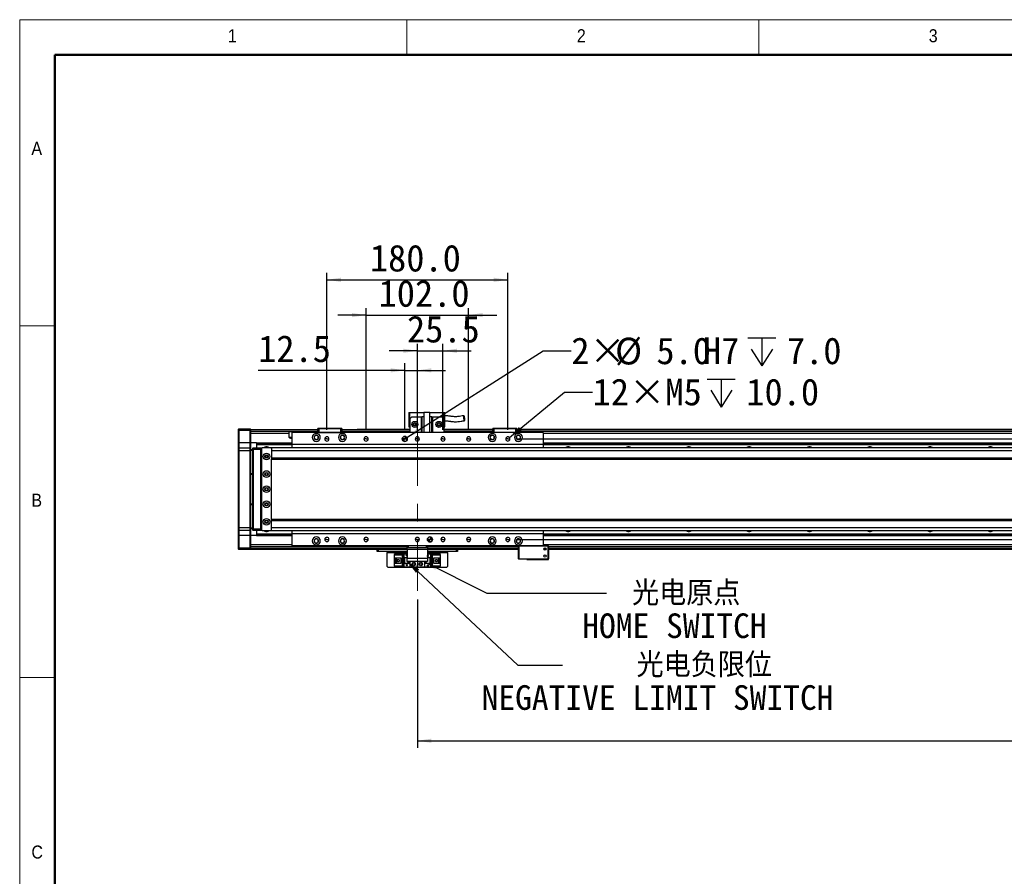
# Model space of a CAD drawing. Header units: millimetres. Extents: x 35 to 2905, y 35 to 2044.
# Tile 3 of 8: x 35 to 1014, y 1192 to 2044. Entities that reach past the tile are written whole.
import ezdxf

# ---------------------------------------------------------------- set-up
doc = ezdxf.new("R2010")
doc.units = ezdxf.units.MM
doc.header["$LTSCALE"] = 7
doc.linetypes.add('CENTERX2', pattern=[20.32, 12.7, -2.54, 2.54, -2.54])
doc.layers.add('DIMNS', color=7, linetype='Continuous')
doc.styles.add('SLDTEXTSTYLE1', font='Gothic.ttf', dxfattribs={"width": 0.913})
doc.styles.add('SLDTEXTSTYLE8', font='txt')
doc.styles.add('SLDTEXTSTYLE9', font='txt', dxfattribs={"bigfont": 'bigfont'})
doc.dimstyles.new('SLDDIMSTYLE0', dxfattribs={"dimtxt": 26.6, "dimasz": 14, "dimexe": 0, "dimexo": 0.0625, "dimgap": 6.65, "dimtad": 2, "dimdec": 1, "dimrnd": 1e-09, "dimzin": 4, "dimdsep": 46, "dimtxsty": 'SLDTEXTSTYLE8', "dimsah": 1, "dimcen": 0.09, "dimadec": 0, "dimazin": 1, "dimtfac": 1, "dimtdec": 1, "dimtofl": 0, "dimtmove": 0, "dimatfit": 3, "dimfxl": 0, "dimfrac": 2, "dimtolj": 1, "dimtzin": 12, "dimarcsym": 0})
doc.dimstyles.new('SLDDIMSTYLE1', dxfattribs={"dimtxt": 26.6, "dimasz": 14, "dimexe": 0, "dimexo": 0.0625, "dimgap": 6.65, "dimtad": 2, "dimdec": 1, "dimrnd": 1e-09, "dimzin": 4, "dimdsep": 46, "dimtxsty": 'SLDTEXTSTYLE8', "dimsah": 1, "dimcen": 0.09, "dimadec": 0, "dimazin": 1, "dimtfac": 1, "dimtdec": 1, "dimtmove": 0, "dimatfit": 0, "dimfxl": 0, "dimfrac": 2, "dimtolj": 1, "dimtzin": 12, "dimarcsym": 0})
doc.dimstyles.new('SLDDIMSTYLE2', dxfattribs={"dimtxt": 0.18, "dimasz": 14, "dimexe": 0, "dimexo": 0.0625, "dimgap": 0, "dimtad": 0, "dimtih": 1, "dimtoh": 1, "dimdec": 0, "dimrnd": 1e-09, "dimzin": 0, "dimdsep": 46, "dimtxsty": 'Standard', "dimsah": 1, "dimcen": 0.09, "dimadec": 0, "dimazin": 0, "dimtfac": 14, "dimtdec": 0, "dimtofl": 0, "dimtmove": 0, "dimatfit": 3, "dimfxl": 0, "dimfrac": 2, "dimtolj": 1, "dimtzin": 0, "dimarcsym": 0})
doc.dimstyles.new('SLDDIMSTYLE3', dxfattribs={"dimtxt": 26.6, "dimasz": 14, "dimexe": 0, "dimexo": 0.0625, "dimgap": 6.65, "dimtad": 2, "dimdec": 1, "dimrnd": 1e-09, "dimzin": 12, "dimdsep": 46, "dimtxsty": 'SLDTEXTSTYLE8', "dimsah": 1, "dimcen": 0.09, "dimadec": 0, "dimazin": 3, "dimtfac": 1, "dimtdec": 1, "dimtmove": 0, "dimatfit": 0, "dimfxl": 0, "dimfrac": 2, "dimtolj": 1, "dimtzin": 12, "dimarcsym": 0})
doc.dimstyles.new('SLDDIMSTYLE7', dxfattribs={"dimtxt": 26.6, "dimasz": 14, "dimexe": 0, "dimexo": 0.0625, "dimgap": 6.65, "dimtad": 0, "dimtih": 1, "dimtoh": 1, "dimdec": 1, "dimrnd": 1e-09, "dimzin": 4, "dimdsep": 46, "dimtxsty": 'SLDTEXTSTYLE8', "dimsah": 1, "dimcen": 0, "dimadec": 0, "dimazin": 1, "dimtfac": 1, "dimtdec": 1, "dimtofl": 0, "dimtmove": 0, "dimatfit": 3, "dimfxl": 0, "dimfrac": 2, "dimtolj": 1, "dimtzin": 12, "dimarcsym": 0})
doc.dimstyles.new('SLDDIMSTYLE8', dxfattribs={"dimtxt": 26.6, "dimasz": 14, "dimexe": 0, "dimexo": 0.0625, "dimgap": 6.65, "dimtad": 0, "dimtih": 1, "dimtoh": 1, "dimdec": 1, "dimrnd": 1e-09, "dimzin": 12, "dimdsep": 46, "dimtxsty": 'SLDTEXTSTYLE8', "dimsah": 1, "dimcen": 0, "dimadec": 0, "dimazin": 3, "dimtfac": 1, "dimtdec": 1, "dimtofl": 0, "dimtmove": 0, "dimatfit": 3, "dimfxl": 0, "dimfrac": 2, "dimtolj": 1, "dimtzin": 12, "dimarcsym": 0})

# ---------------------------------------------------------------- blocks, each defined once
blk = doc.blocks.new('_D_22')
at = {"layer": 'DIMNS'}
for p, q in [((379.51, 1635.87), (379.51, 1757.14)), ((481.51, 1635.87), (481.51, 1757.14)), ((379.51, 1750.14), (351.51, 1750.14)), ((379.51, 1750.14), (481.51, 1750.14)), ((481.51, 1750.14), (509.51, 1750.14))]:
    blk.add_line(p, q, dxfattribs=at)
for points in [[(379.51, 1750.14), (365.51, 1752.24), (365.51, 1748.04)], [(481.51, 1750.14), (495.51, 1748.04), (495.51, 1752.24)]]:
    blk.add_solid(points, dxfattribs=at)
at = {"layer": 'DIMNS', "insert": (391.96, 1785.04), "char_height": 26.6, "attachment_point": 1, "style": 'SLDTEXTSTYLE8'}
blk.add_mtext('102.0', dxfattribs=at)
blk = doc.blocks.new('_D_23')
at = {"layer": 'DIMNS'}
for p, q in [((340.51, 1635.87), (340.51, 1792.24)), ((520.51, 1635.87), (520.51, 1792.24)), ((340.51, 1785.24), (520.51, 1785.24))]:
    blk.add_line(p, q, dxfattribs=at)
for points in [[(340.51, 1785.24), (354.51, 1783.14), (354.51, 1787.34)], [(520.51, 1785.24), (506.51, 1787.34), (506.51, 1783.14)]]:
    blk.add_solid(points, dxfattribs=at)
at = {"layer": 'DIMNS', "insert": (383.31, 1820.14), "char_height": 26.6, "attachment_point": 1, "style": 'SLDTEXTSTYLE8'}
blk.add_mtext('180.0', dxfattribs=at)
blk = doc.blocks.new('_D_24')
at = {"layer": 'DIMNS'}
for p, q in [((2228.72, 1626.98), (2228.72, 1654.98)), ((529.4, 1626.98), (2235.72, 1626.98)), ((2228.72, 1626.98), (2228.72, 1526.98)), ((529.4, 1526.98), (2235.72, 1526.98)), ((2228.72, 1526.98), (2228.72, 1498.98))]:
    blk.add_line(p, q, dxfattribs=at)
for points in [[(2228.72, 1626.98), (2230.82, 1640.98), (2226.62, 1640.98)], [(2228.72, 1526.98), (2226.62, 1512.98), (2230.82, 1512.98)]]:
    blk.add_solid(points, dxfattribs=at)
at = {"layer": 'DIMNS', "insert": (2193.82, 1543.46), "char_height": 26.6, "attachment_point": 1, "rotation": 90, "style": 'SLDTEXTSTYLE8'}
blk.add_mtext('100.0', dxfattribs=at)
blk = doc.blocks.new('SW_SYMBOL_HOLE_DEPTH')
at = {"layer": 'DIMNS', "color": 0}
for p, q in [((0, 6125), (5600, 6125)), ((2800, 6125), (2800, 525)), ((700, 3885), (2800, 525)), ((4900, 3885), (2800, 525))]:
    blk.add_line(p, q, dxfattribs=at)
blk = doc.blocks.new('_D_25')
at = {"layer": 'DIMNS'}
for p, q in [((420.12, 1628.33), (555.65, 1714.66)), ((555.65, 1714.66), (583.65, 1714.66))]:
    blk.add_line(p, q, dxfattribs=at)
blk.add_solid([(420.12, 1628.33), (433.05, 1634.08), (430.8, 1637.62)], dxfattribs=at)
at = {"layer": 'DIMNS', "xscale": 0.004985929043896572, "yscale": 0.004985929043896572, "zscale": 0.004985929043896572}
blk.add_blockref('SW_SYMBOL_HOLE_DEPTH', (759.15, 1696.94), dxfattribs=at)
at = {"layer": 'DIMNS', "char_height": 26.6, "attachment_point": 1, "style": 'SLDTEXTSTYLE8'}
for s, insert in [('2×', (583.65, 1727.95)), ('%%c', (627.17, 1727.69)), ('5.0', (668.27, 1727.95)), ('H7', (714.6, 1727.95)), ('7.0', (798.09, 1727.95))]:
    blk.add_mtext(s, dxfattribs=dict(at, insert=insert))
blk = doc.blocks.new('_D_26')
at = {"layer": 'DIMNS'}
for p, q in [((522.13, 1628.32), (576.81, 1673.61)), ((576.81, 1673.61), (604.81, 1673.61))]:
    blk.add_line(p, q, dxfattribs=at)
blk.add_solid([(522.13, 1628.32), (534.25, 1635.64), (531.57, 1638.87)], dxfattribs=at)
at = {"layer": 'DIMNS', "xscale": 0.004985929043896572, "yscale": 0.004985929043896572, "zscale": 0.004985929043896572}
blk.add_blockref('SW_SYMBOL_HOLE_DEPTH', (718.78, 1656), dxfattribs=at)
at = {"layer": 'DIMNS', "char_height": 26.6, "attachment_point": 1, "style": 'SLDTEXTSTYLE8'}
for s, insert in [('12×M5', (604.81, 1687.01)), ('10.0', (757.72, 1687.01))]:
    blk.add_mtext(s, dxfattribs=dict(at, insert=insert))
blk = doc.blocks.new('_D_27')
at = {"layer": 'DIMNS'}
for p, q in [((430.51, 1714.66), (402.51, 1714.66)), ((430.51, 1635.87), (430.51, 1721.66)), ((430.51, 1714.66), (456.01, 1714.66)), ((456.01, 1635.87), (456.01, 1721.66)), ((456.01, 1714.66), (484.01, 1714.66))]:
    blk.add_line(p, q, dxfattribs=at)
for points in [[(430.51, 1714.66), (416.51, 1716.76), (416.51, 1712.56)], [(456.01, 1714.66), (470.01, 1712.56), (470.01, 1716.76)]]:
    blk.add_solid(points, dxfattribs=at)
at = {"layer": 'DIMNS', "insert": (420.21, 1749.56), "char_height": 26.6, "attachment_point": 1, "style": 'SLDTEXTSTYLE8'}
blk.add_mtext('25.5', dxfattribs=at)
blk = doc.blocks.new('_D_28')
at = {"layer": 'DIMNS'}
for p, q in [((418.01, 1695.18), (272.17, 1695.18)), ((418.01, 1635.87), (418.01, 1702.18)), ((418.01, 1695.18), (430.51, 1695.18)), ((430.51, 1678.07), (430.51, 1702.18)), ((430.51, 1695.18), (458.51, 1695.18))]:
    blk.add_line(p, q, dxfattribs=at)
for points in [[(418.01, 1695.18), (404.01, 1697.28), (404.01, 1693.08)], [(430.51, 1695.18), (444.51, 1693.08), (444.51, 1697.28)]]:
    blk.add_solid(points, dxfattribs=at)
at = {"layer": 'DIMNS', "insert": (272.17, 1730.09), "char_height": 26.6, "attachment_point": 1, "style": 'SLDTEXTSTYLE8'}
blk.add_mtext('12.5', dxfattribs=at)
blk = doc.blocks.new('_D_34')
at = {"layer": 'DIMNS'}
for p, q in [((1990.51, 1480.55), (1990.51, 1319.72)), ((430.51, 1467.14), (430.51, 1319.72)), ((430.51, 1326.72), (1990.51, 1326.72))]:
    blk.add_line(p, q, dxfattribs=at)
for points in [[(430.51, 1326.72), (444.51, 1324.62), (444.51, 1328.82)], [(1990.51, 1326.72), (1976.51, 1328.82), (1976.51, 1324.62)]]:
    blk.add_solid(points, dxfattribs=at)
at = {"layer": 'DIMNS', "insert": (1171.24, 1361.62), "char_height": 26.6, "attachment_point": 1, "style": 'SLDTEXTSTYLE8'}
blk.add_mtext('1560.0', dxfattribs=at)
blk = doc.blocks.new('SW_NOTE_8')
at = {"layer": 'DIMNS', "color": 0, "char_height": 24.5, "attachment_point": 2}
for s, insert, style in [(' 光电原点', (68.37, 12.21), 'SLDTEXTSTYLE9'), ('HOME SWITCH', (67.57, -20.18), 'SLDTEXTSTYLE8')]:
    blk.add_mtext(s, dxfattribs=dict(at, insert=insert, style=style))
blk = doc.blocks.new('SW_NOTE_9')
at = {"layer": 'DIMNS', "color": 0, "char_height": 24.5, "attachment_point": 2}
for s, insert, style in [('    光电负限位', (97.18, 12.32), 'SLDTEXTSTYLE9'), ('NEGATIVE LIMIT SWITCH', (94.35, -20.07), 'SLDTEXTSTYLE8')]:
    blk.add_mtext(s, dxfattribs=dict(at, insert=insert, style=style))
blk = doc.blocks.new('SW_DOWELSYMBOL_3')
at = {"linetype": 'Continuous', "lineweight": 18}
h = blk.add_hatch(color=0, dxfattribs=at)
edge = h.paths.add_edge_path(flags=0)
edge.add_arc((0, 0), 2.5, 180, 270)
edge.add_line((0, -2.5), (0, 0))
edge.add_line((0, 0), (-2.5, 0))
h = blk.add_hatch(color=0, dxfattribs=at)
edge = h.paths.add_edge_path(flags=0)
edge.add_arc((0, 0), 2.5, 0, 90)
edge.add_line((0, 2.5), (0, 0))
edge.add_line((0, 0), (2.5, 0))
at = {"layer": 'DIMNS', "color": 0}
blk.add_circle((0, 0), 2.5, dxfattribs=at)
blk = doc.blocks.new('SW_DOWELSYMBOL_4')
at = {"linetype": 'Continuous', "lineweight": 18}
h = blk.add_hatch(color=0, dxfattribs=at)
edge = h.paths.add_edge_path(flags=0)
edge.add_arc((0, 0), 2.5, 180, 270)
edge.add_line((0, -2.5), (0, 0))
edge.add_line((0, 0), (-2.5, 0))
h = blk.add_hatch(color=0, dxfattribs=at)
edge = h.paths.add_edge_path(flags=0)
edge.add_arc((0, 0), 2.5, 0, 90)
edge.add_line((0, 2.5), (0, 0))
edge.add_line((0, 0), (2.5, 0))
at = {"layer": 'DIMNS', "color": 0}
blk.add_circle((0, 0), 2.5, dxfattribs=at)

msp = doc.modelspace()

# ---------------------------------------------------------------- linework, layer by layer
at = {"color": 7, "linetype": 'Continuous', "lineweight": 18}
for p, q in [((2905, 2044), (35, 2044)), ((35, 2044), (35, 35)), ((420, 2009), (420, 2044)), ((770, 2044), (770, 2009)), ((70, 2009), (2870, 2009)), ((70, 2009), (70, 70)), ((70, 1739.5), (35, 1739.5)), ((35, 1389.5), (70, 1389.5))]:
    msp.add_line(p, q, dxfattribs=at)
at = {"color": 7, "linetype": 'Continuous', "lineweight": 50}
for p, q in [((2870, 2009), (70, 2009)), ((70, 2009), (70, 70))]:
    msp.add_line(p, q, dxfattribs=at)
at = {"color": 7, "linetype": 'Continuous', "lineweight": 25}
for p, q in [((422.01, 1653.28), (423.01, 1653.28)), ((422.01, 1653.28), (422.01, 1638.88)), ((423.01, 1646.88), (423.01, 1653.28)), ((423.01, 1653.28), (437.01, 1653.28)), ((425.01, 1648.88), (423.01, 1646.88)), ((423.01, 1646.88), (423.01, 1633.48)), ((425.01, 1648.88), (434.51, 1648.88)), ((434.51, 1633.48), (434.51, 1648.88)), ((434.51, 1648.88), (435.01, 1648.88)), ((435.01, 1648.88), (435.01, 1633.48)), ((437.01, 1648.88), (435.01, 1648.88)), ((437.01, 1653.48), (437.01, 1633.48)), ((437.01, 1653.48), (443.01, 1653.48)), ((443.01, 1633.48), (443.01, 1653.48)), ((443.01, 1653.28), (457.01, 1653.28)), ((445.01, 1648.88), (443.01, 1648.88)), ((445.01, 1633.48), (445.01, 1648.88)), ((445.01, 1648.88), (445.51, 1648.88)), ((445.51, 1648.88), (455.01, 1648.88)), ((445.51, 1648.88), (445.51, 1633.48)), ((457.01, 1646.88), (455.01, 1648.88)), ((457.01, 1653.28), (458.01, 1653.28)), ((457.01, 1653.28), (457.01, 1646.88)), ((457.01, 1646.88), (457.01, 1633.48)), ((458.01, 1638.88), (458.01, 1653.28)), ((252.51, 1636.68), (252.81, 1636.98)), ((252.51, 1635.48), (252.51, 1636.68)), ((252.51, 1635.48), (252.81, 1635.48)), ((252.51, 1622.98), (252.51, 1635.48)), ((252.81, 1636.98), (252.81, 1635.48)), ((252.81, 1636.98), (264.21, 1636.98)), ((252.81, 1635.48), (252.81, 1622.98)), ((264.21, 1635.48), (252.81, 1635.48)), ((264.21, 1635.48), (264.21, 1636.98)), ((264.21, 1636.98), (264.51, 1636.68)), ((264.21, 1622.98), (264.21, 1635.48)), ((264.21, 1635.48), (264.51, 1635.48)), ((264.51, 1636.68), (264.51, 1635.48)), ((264.51, 1636.48), (331.51, 1636.48)), ((264.51, 1635.48), (264.51, 1622.98)), ((331.51, 1637.19), (331.81, 1637.49)), ((331.51, 1633.49), (331.51, 1637.19)), ((332.51, 1637.19), (331.51, 1637.19)), ((331.81, 1637.49), (332.63, 1637.49)), ((332.51, 1637.19), (332.63, 1637.49)), ((332.51, 1637.19), (332.51, 1633.49)), ((354.51, 1637.19), (332.51, 1637.19)), ((332.63, 1637.49), (354.38, 1637.49)), ((354.38, 1637.49), (355.21, 1637.49)), ((354.51, 1637.19), (354.38, 1637.49)), ((354.51, 1633.49), (354.51, 1637.19)), ((355.51, 1637.19), (354.51, 1637.19)), ((355.21, 1637.49), (355.51, 1637.19)), ((355.51, 1637.19), (355.51, 1633.49)), ((355.51, 1636.48), (423.01, 1636.48)), ((370.51, 1636.78), (423.01, 1636.78)), ((370.51, 1636.78), (370.51, 1636.58)), ((370.51, 1636.58), (423.01, 1636.58)), ((370.51, 1636.48), (370.51, 1636.58)), ((422.01, 1638.88), (423.01, 1638.88)), ((457.01, 1638.88), (458.01, 1638.88)), ((457.01, 1636.78), (505.51, 1636.78)), ((457.01, 1636.58), (505.51, 1636.58)), ((457.01, 1636.48), (505.51, 1636.48)), ((505.51, 1637.18), (505.81, 1637.48)), ((505.51, 1633.48), (505.51, 1637.18)), ((506.51, 1637.18), (505.51, 1637.18)), ((505.81, 1637.48), (506.63, 1637.48)), ((506.51, 1637.18), (506.63, 1637.48)), ((506.51, 1637.18), (506.51, 1633.48)), ((528.51, 1637.18), (506.51, 1637.18)), ((506.63, 1637.48), (528.38, 1637.48)), ((528.51, 1637.18), (528.38, 1637.48)), ((528.38, 1637.48), (529.21, 1637.48)), ((528.51, 1633.48), (528.51, 1637.18)), ((529.51, 1637.18), (528.51, 1637.18)), ((529.21, 1637.48), (529.51, 1637.18)), ((529.51, 1637.18), (529.51, 1633.48)), ((529.51, 1636.78), (1891.51, 1636.78)), ((529.51, 1636.58), (1891.51, 1636.58)), ((529.51, 1636.48), (1891.51, 1636.48)), ((331.51, 1634.49), (264.51, 1634.49)), ((302.87, 1632.49), (264.51, 1632.49)), ((302.87, 1628.38), (302.87, 1632.49)), ((305.51, 1628.38), (302.87, 1628.38)), ((555.51, 1633.48), (305.51, 1633.48)), ((305.51, 1633.48), (305.51, 1621.48)), ((332.51, 1633.49), (331.51, 1633.49)), ((331.51, 1633.49), (331.51, 1633.48)), ((332.51, 1633.49), (354.51, 1633.49)), ((340.51, 1626.98), (338.41, 1626.98)), ((340.51, 1626.98), (342.61, 1626.98)), ((355.51, 1633.49), (354.51, 1633.49)), ((423.01, 1634.49), (355.51, 1634.49)), ((355.51, 1633.49), (355.51, 1633.48)), ((379.51, 1626.98), (377.41, 1626.98)), ((379.51, 1626.98), (381.61, 1626.98)), ((418.01, 1626.98), (415.51, 1626.98)), ((418.01, 1626.98), (420.51, 1626.98)), ((430.51, 1626.98), (428.41, 1626.98)), ((430.51, 1626.98), (432.61, 1626.98)), ((456.01, 1626.98), (453.91, 1626.98)), ((456.01, 1626.98), (458.11, 1626.98)), ((505.51, 1634.49), (457.01, 1634.49)), ((481.51, 1626.98), (479.41, 1626.98)), ((481.51, 1626.98), (483.61, 1626.98)), ((520.51, 1626.98), (518.41, 1626.98)), ((520.51, 1626.98), (522.61, 1626.98)), ((1891.51, 1634.49), (529.51, 1634.49)), ((555.51, 1633.48), (555.51, 1621.48)), ((252.51, 1622.98), (252.81, 1622.98)), ((252.51, 1617.68), (252.51, 1622.98)), ((252.81, 1617.98), (252.51, 1617.68)), ((252.51, 1614.98), (252.51, 1617.68)), ((252.81, 1622.98), (252.81, 1617.98)), ((264.21, 1622.98), (252.81, 1622.98)), ((252.81, 1617.98), (252.81, 1614.98)), ((252.81, 1617.98), (264.21, 1617.98)), ((264.21, 1617.98), (264.21, 1622.98)), ((264.21, 1622.98), (264.51, 1622.98)), ((264.21, 1614.98), (264.21, 1617.98)), ((264.21, 1617.98), (264.51, 1617.68)), ((270.51, 1622.99), (264.51, 1622.99)), ((264.51, 1622.98), (264.51, 1617.68)), ((264.51, 1617.68), (264.51, 1614.98)), ((264.51, 1616.48), (267.01, 1616.48)), ((267.01, 1617.68), (267.31, 1617.98)), ((267.01, 1616.48), (267.01, 1617.68)), ((267.01, 1537.48), (267.01, 1616.48)), ((267.01, 1616.48), (267.31, 1616.48)), ((267.31, 1617.98), (267.31, 1616.48)), ((267.31, 1617.98), (274.51, 1617.98)), ((267.31, 1616.48), (267.31, 1537.48)), ((274.51, 1616.48), (267.31, 1616.48)), ((270.51, 1622.99), (305.51, 1622.99)), ((270.51, 1622.99), (270.51, 1622.7)), ((270.51, 1622.7), (305.51, 1622.7)), ((270.51, 1622.7), (270.51, 1621.8)), ((270.51, 1621.8), (305.51, 1621.8)), ((270.51, 1621.8), (270.51, 1621.5)), ((270.51, 1621.5), (305.51, 1621.5)), ((270.51, 1621.5), (270.51, 1617.98)), ((274.51, 1617.98), (274.51, 1616.48)), ((274.51, 1617.98), (276.01, 1617.98)), ((275.71, 1617.68), (274.51, 1617.68)), ((274.51, 1616.48), (274.51, 1537.48)), ((275.51, 1615.98), (275.01, 1615.98)), ((275.01, 1615.98), (275.01, 1537.98)), ((276.01, 1617.98), (275.51, 1617.48)), ((275.51, 1617.48), (275.51, 1536.48)), ((285.01, 1617.98), (276.01, 1617.98)), ((285.51, 1617.48), (285.01, 1617.98)), ((2136.01, 1617.98), (285.51, 1617.98)), ((285.51, 1617.98), (285.51, 1617.48)), ((285.51, 1617.35), (285.51, 1617.48)), ((285.51, 1617.35), (285.51, 1614.98)), ((555.51, 1621.48), (305.51, 1621.48)), ((305.51, 1621.48), (305.51, 1617.98)), ((555.51, 1622.99), (1865.51, 1622.99)), ((555.51, 1622.7), (1865.51, 1622.7)), ((555.51, 1621.8), (1865.51, 1621.8)), ((555.51, 1621.5), (1865.51, 1621.5)), ((555.51, 1621.48), (555.51, 1617.98)), ((252.51, 1538.98), (252.51, 1614.98)), ((252.81, 1614.98), (252.51, 1614.98)), ((252.81, 1614.98), (252.81, 1538.98)), ((264.21, 1614.98), (252.81, 1614.98)), ((264.21, 1538.98), (264.21, 1614.98)), ((264.21, 1614.98), (264.51, 1614.98)), ((267.01, 1615.48), (264.51, 1615.48)), ((264.51, 1614.98), (264.51, 1538.98)), ((281.65, 1609.98), (279.36, 1609.98)), ((2136.51, 1614.98), (285.51, 1614.98)), ((285.51, 1614.98), (285.51, 1607.98)), ((2136.51, 1607.98), (285.51, 1607.98)), ((285.51, 1607.98), (285.51, 1606.98)), ((285.51, 1606.98), (2136.51, 1606.98)), ((285.51, 1546.98), (285.51, 1606.98)), ((264.51, 1592.48), (267.01, 1592.48)), ((267.01, 1591.48), (264.51, 1591.48)), ((264.51, 1562.48), (267.01, 1562.48)), ((267.01, 1561.48), (264.51, 1561.48)), ((252.51, 1536.28), (252.51, 1538.98)), ((252.81, 1538.98), (252.51, 1538.98)), ((252.81, 1538.98), (252.81, 1535.98)), ((252.81, 1538.98), (264.21, 1538.98)), ((264.21, 1535.98), (264.21, 1538.98)), ((264.21, 1538.98), (264.51, 1538.98)), ((264.51, 1538.98), (264.51, 1536.28)), ((264.51, 1538.48), (267.01, 1538.48)), ((275.01, 1537.98), (275.51, 1537.98)), ((279.36, 1543.98), (281.65, 1543.98)), ((2136.51, 1546.98), (285.51, 1546.98)), ((285.51, 1545.98), (285.51, 1546.98)), ((285.51, 1545.98), (2136.51, 1545.98)), ((285.51, 1538.98), (285.51, 1545.98)), ((285.51, 1538.98), (2136.51, 1538.98)), ((285.51, 1536.62), (285.51, 1538.98)), ((252.81, 1535.98), (252.51, 1536.28)), ((252.51, 1530.98), (252.51, 1536.28)), ((252.81, 1530.98), (252.51, 1530.98)), ((252.51, 1518.48), (252.51, 1530.98)), ((264.21, 1535.98), (252.81, 1535.98)), ((252.81, 1535.98), (252.81, 1530.98)), ((264.21, 1530.98), (252.81, 1530.98)), ((252.81, 1530.98), (252.81, 1518.48)), ((264.21, 1535.98), (264.51, 1536.28)), ((264.21, 1530.98), (264.21, 1535.98)), ((264.51, 1530.98), (264.21, 1530.98)), ((264.21, 1518.48), (264.21, 1530.98)), ((267.01, 1537.48), (264.51, 1537.48)), ((264.51, 1536.28), (264.51, 1530.98)), ((264.51, 1530.98), (264.51, 1518.48)), ((270.51, 1530.98), (264.51, 1530.98)), ((267.01, 1536.28), (267.01, 1537.48)), ((267.01, 1537.48), (267.31, 1537.48)), ((267.01, 1536.28), (267.31, 1535.98)), ((267.31, 1537.48), (267.31, 1535.98)), ((267.31, 1537.48), (274.51, 1537.48)), ((274.51, 1535.98), (267.31, 1535.98)), ((270.51, 1535.98), (270.51, 1532.46)), ((270.51, 1532.46), (305.51, 1532.46)), ((270.51, 1532.46), (270.51, 1532.17)), ((270.51, 1532.17), (305.51, 1532.17)), ((270.51, 1532.17), (270.51, 1531.27)), ((270.51, 1531.27), (305.51, 1531.27)), ((270.51, 1531.27), (270.51, 1530.98)), ((270.51, 1530.98), (305.51, 1530.98)), ((274.51, 1537.48), (274.51, 1535.98)), ((274.51, 1536.28), (275.71, 1536.28)), ((276.01, 1535.98), (274.51, 1535.98)), ((275.51, 1536.48), (276.01, 1535.98)), ((276.01, 1535.98), (285.01, 1535.98)), ((285.01, 1535.98), (285.51, 1536.48)), ((285.51, 1536.48), (285.51, 1536.62)), ((285.51, 1535.98), (285.51, 1536.48)), ((285.51, 1535.98), (2136.01, 1535.98)), ((305.51, 1535.98), (305.51, 1532.48)), ((555.51, 1532.48), (305.51, 1532.48)), ((305.51, 1532.48), (305.51, 1520.48)), ((555.51, 1535.98), (555.51, 1532.48)), ((555.51, 1532.48), (555.51, 1520.48)), ((555.51, 1532.46), (1865.51, 1532.46)), ((555.51, 1532.17), (1865.51, 1532.17)), ((555.51, 1531.27), (1865.51, 1531.27)), ((555.51, 1530.98), (1865.51, 1530.98)), ((252.81, 1518.48), (252.51, 1518.48)), ((252.51, 1517.28), (252.51, 1518.48)), ((252.81, 1518.48), (252.81, 1516.98)), ((252.81, 1518.48), (264.21, 1518.48)), ((264.21, 1516.98), (264.21, 1518.48)), ((264.51, 1518.48), (264.21, 1518.48)), ((420.51, 1519.48), (264.51, 1519.48)), ((264.51, 1518.48), (264.51, 1517.28)), ((555.51, 1520.48), (305.51, 1520.48)), ((340.51, 1526.98), (338.41, 1526.98)), ((340.51, 1526.98), (342.61, 1526.98)), ((379.51, 1526.98), (377.41, 1526.98)), ((379.51, 1526.98), (381.61, 1526.98)), ((420.51, 1518.48), (420.51, 1520.48)), ((421.51, 1518.48), (420.51, 1518.48)), ((420.51, 1516.98), (420.51, 1518.48)), ((421.51, 1520.48), (421.51, 1518.48)), ((439.51, 1518.48), (421.51, 1518.48)), ((430.51, 1526.98), (428.41, 1526.98)), ((430.51, 1526.98), (432.61, 1526.98)), ((439.51, 1518.48), (439.51, 1520.48)), ((440.51, 1518.48), (439.51, 1518.48)), ((443.01, 1526.98), (440.51, 1526.98)), ((440.51, 1520.48), (440.51, 1518.48)), ((531.01, 1519.48), (440.51, 1519.48)), ((440.51, 1518.48), (440.51, 1516.98)), ((443.01, 1526.98), (445.51, 1526.98)), ((456.01, 1526.98), (453.91, 1526.98)), ((456.01, 1526.98), (458.11, 1526.98)), ((481.51, 1526.98), (479.41, 1526.98)), ((481.51, 1526.98), (483.61, 1526.98)), ((520.51, 1526.98), (518.41, 1526.98)), ((520.51, 1526.98), (522.61, 1526.98)), ((531.31, 1520.48), (531.01, 1520.18)), ((531.01, 1507.78), (531.01, 1520.18)), ((531.31, 1520.18), (531.01, 1520.18)), ((531.31, 1520.18), (531.43, 1520.48)), ((531.31, 1520.18), (531.31, 1507.78)), ((560.71, 1520.18), (531.31, 1520.18)), ((555.51, 1520.78), (561.01, 1520.78)), ((555.51, 1520.48), (560.58, 1520.48)), ((560.71, 1520.18), (560.58, 1520.48)), ((560.58, 1520.48), (560.71, 1520.48)), ((561.01, 1520.18), (560.71, 1520.48)), ((560.71, 1507.78), (560.71, 1520.18)), ((561.01, 1520.18), (560.71, 1520.18)), ((561.01, 1520.18), (561.01, 1520.78)), ((561.01, 1520.18), (561.01, 1507.78)), ((1862.01, 1519.48), (561.01, 1519.48)), ((252.81, 1516.98), (252.51, 1517.28)), ((264.21, 1516.98), (252.81, 1516.98)), ((264.51, 1517.28), (264.21, 1516.98)), ((264.51, 1517.28), (264.51, 1516.98)), ((420.51, 1516.98), (264.51, 1516.98)), ((390.51, 1514.98), (390.51, 1516.98)), ((391.51, 1514.98), (390.51, 1514.98)), ((391.51, 1516.98), (391.51, 1514.98)), ((420.51, 1514.98), (391.51, 1514.98)), ((400.51, 1514.98), (400.51, 1513.98)), ((400.51, 1500.18), (400.51, 1513.98)), ((407.81, 1511.88), (407.81, 1512.68)), ((407.81, 1512.68), (417.01, 1512.68)), ((416.11, 1511.88), (407.81, 1511.88)), ((407.81, 1511.88), (407.81, 1511.38)), ((415.61, 1511.38), (407.81, 1511.38)), ((407.81, 1508.78), (407.81, 1511.38)), ((407.81, 1508.78), (414.01, 1508.78)), ((407.81, 1503.18), (407.81, 1508.78)), ((409.11, 1503.18), (409.11, 1508.78)), ((409.61, 1508.43), (409.61, 1508.78)), ((414.01, 1508.43), (409.61, 1508.43)), ((409.61, 1503.53), (409.61, 1508.43)), ((414.01, 1508.78), (414.01, 1503.18)), ((415.61, 1511.38), (416.11, 1511.88)), ((415.61, 1500.58), (415.61, 1511.38)), ((416.11, 1500.08), (416.11, 1511.88)), ((417.01, 1512.68), (420.51, 1512.68)), ((417.01, 1512.68), (417.01, 1508.98)), ((417.01, 1508.98), (420.51, 1508.98)), ((417.01, 1508.98), (417.01, 1502.98)), ((417.51, 1508.98), (417.51, 1502.98)), ((417.81, 1508.98), (417.81, 1502.98)), ((419.41, 1511.18), (419.61, 1511.18)), ((420.01, 1509.98), (419.41, 1511.18)), ((419.61, 1511.58), (420.41, 1511.58)), ((419.61, 1511.18), (419.61, 1511.58)), ((420.51, 1510.98), (420.01, 1509.98)), ((420.41, 1511.58), (420.41, 1511.18)), ((420.41, 1511.18), (420.51, 1511.18)), ((440.51, 1516.98), (420.51, 1516.98)), ((420.51, 1516.98), (420.51, 1508.48)), ((420.51, 1508.48), (440.51, 1508.48)), ((420.51, 1504.98), (420.51, 1508.48)), ((440.51, 1516.98), (440.51, 1508.48)), ((531.01, 1516.98), (440.51, 1516.98)), ((469.51, 1514.98), (440.51, 1514.98)), ((440.51, 1512.68), (444.01, 1512.68)), ((440.51, 1510.58), (441.01, 1511.58)), ((440.61, 1510.38), (440.51, 1510.38)), ((440.51, 1508.98), (444.01, 1508.98)), ((440.51, 1508.48), (440.51, 1504.98)), ((440.61, 1509.98), (440.61, 1510.38)), ((441.41, 1509.98), (440.61, 1509.98)), ((441.01, 1511.58), (441.61, 1510.38)), ((441.41, 1510.38), (441.41, 1509.98)), ((441.61, 1510.38), (441.41, 1510.38)), ((443.21, 1502.98), (443.21, 1508.98)), ((443.51, 1502.98), (443.51, 1508.98)), ((444.01, 1508.98), (444.01, 1512.68)), ((444.01, 1512.68), (453.21, 1512.68)), ((444.01, 1502.98), (444.01, 1508.98)), ((453.21, 1511.88), (444.91, 1511.88)), ((444.91, 1511.88), (445.41, 1511.38)), ((444.91, 1511.88), (444.91, 1500.08)), ((445.41, 1511.38), (445.41, 1500.58)), ((453.21, 1511.38), (445.41, 1511.38)), ((447.01, 1508.78), (453.21, 1508.78)), ((447.01, 1503.18), (447.01, 1508.78)), ((451.41, 1508.43), (447.01, 1508.43)), ((451.41, 1508.78), (451.41, 1508.43)), ((451.41, 1508.43), (451.41, 1503.53)), ((451.91, 1508.78), (451.91, 1503.18)), ((453.21, 1512.68), (453.21, 1511.88)), ((453.21, 1511.38), (453.21, 1511.88)), ((453.21, 1511.38), (453.21, 1508.78)), ((453.21, 1508.78), (453.21, 1503.18)), ((460.51, 1513.98), (460.51, 1514.98)), ((460.51, 1513.98), (460.51, 1500.18)), ((469.51, 1514.98), (469.51, 1516.98)), ((470.51, 1514.98), (469.51, 1514.98)), ((470.51, 1516.98), (470.51, 1514.98)), ((558.65, 1516.98), (556.36, 1516.98)), ((1862.01, 1516.98), (561.01, 1516.98)), ((400.51, 1500.18), (401.51, 1499.18)), ((459.51, 1499.18), (401.51, 1499.18)), ((414.01, 1503.18), (407.81, 1503.18)), ((407.81, 1500.58), (407.81, 1503.18)), ((407.81, 1500.58), (415.61, 1500.58)), ((407.81, 1500.58), (407.81, 1500.08)), ((407.81, 1500.08), (416.11, 1500.08)), ((407.81, 1499.28), (407.81, 1500.08)), ((417.01, 1499.28), (407.81, 1499.28)), ((409.61, 1503.18), (409.61, 1503.53)), ((409.61, 1503.53), (414.01, 1503.53)), ((412.41, 1506.78), (410.57, 1506.78)), ((410.57, 1506.78), (410.57, 1505.18)), ((410.57, 1505.18), (412.41, 1505.18)), ((412.41, 1506.78), (412.41, 1505.18)), ((416.11, 1500.08), (415.61, 1500.58)), ((417.01, 1502.98), (417.01, 1499.28)), ((423.01, 1502.98), (417.01, 1502.98)), ((423.01, 1499.28), (417.01, 1499.28)), ((419.41, 1501.58), (419.61, 1501.58)), ((420.01, 1500.38), (419.41, 1501.58)), ((419.61, 1501.98), (420.41, 1501.98)), ((419.61, 1501.58), (419.61, 1501.98)), ((420.61, 1501.58), (420.01, 1500.38)), ((420.41, 1501.98), (420.41, 1501.58)), ((420.41, 1501.58), (420.61, 1501.58)), ((440.51, 1504.98), (420.51, 1504.98)), ((422.21, 1502.98), (422.21, 1504.98)), ((422.51, 1502.98), (422.51, 1504.98)), ((423.01, 1504.98), (423.01, 1502.98)), ((423.01, 1502.98), (423.01, 1499.28)), ((428.51, 1499.28), (423.01, 1499.28)), ((430.51, 1504.98), (430.51, 1501.28)), ((438.01, 1499.28), (432.51, 1499.28)), ((438.01, 1502.98), (438.01, 1504.98)), ((438.01, 1499.28), (438.01, 1502.98)), ((444.01, 1502.98), (438.01, 1502.98)), ((444.01, 1499.28), (438.01, 1499.28)), ((438.51, 1504.98), (438.51, 1502.98)), ((438.81, 1504.98), (438.81, 1502.98)), ((440.41, 1500.78), (441.01, 1501.98)), ((440.61, 1500.78), (440.41, 1500.78)), ((440.61, 1500.38), (440.61, 1500.78)), ((441.41, 1500.38), (440.61, 1500.38)), ((441.01, 1501.98), (441.61, 1500.78)), ((441.41, 1500.78), (441.41, 1500.38)), ((441.61, 1500.78), (441.41, 1500.78)), ((444.01, 1499.28), (444.01, 1502.98)), ((453.21, 1499.28), (444.01, 1499.28)), ((445.41, 1500.58), (444.91, 1500.08)), ((444.91, 1500.08), (453.21, 1500.08)), ((445.41, 1500.58), (453.21, 1500.58)), ((447.01, 1503.53), (451.41, 1503.53)), ((453.21, 1503.18), (447.01, 1503.18)), ((448.61, 1505.18), (448.61, 1506.78)), ((450.45, 1506.78), (448.61, 1506.78)), ((448.61, 1505.18), (450.45, 1505.18)), ((450.45, 1505.18), (450.45, 1506.78)), ((451.41, 1503.53), (451.41, 1503.18)), ((453.21, 1503.18), (453.21, 1500.58)), ((453.21, 1500.08), (453.21, 1500.58)), ((453.21, 1500.08), (453.21, 1499.28)), ((459.51, 1499.18), (460.51, 1500.18)), ((531.31, 1507.48), (531.01, 1507.78)), ((531.01, 1507.78), (531.31, 1507.78)), ((531.31, 1507.78), (531.43, 1507.48)), ((531.31, 1507.78), (560.71, 1507.78)), ((531.43, 1507.48), (531.31, 1507.48)), ((560.58, 1507.48), (531.43, 1507.48)), ((539.51, 1507.18), (539.51, 1507.48)), ((539.51, 1507.18), (561.01, 1507.18)), ((560.71, 1507.78), (560.58, 1507.48)), ((560.71, 1507.48), (560.58, 1507.48)), ((560.71, 1507.78), (561.01, 1507.78)), ((561.01, 1507.78), (560.71, 1507.48)), ((561.01, 1507.18), (561.01, 1507.78))]:
    msp.add_line(p, q, dxfattribs=at)
at = {"color": 8, "linetype": 'Continuous', "lineweight": 25}
for p, q in [((331.51, 1635.98), (264.51, 1635.98)), ((423.01, 1635.98), (355.51, 1635.98)), ((505.51, 1635.98), (457.01, 1635.98)), ((1891.51, 1635.98), (529.51, 1635.98)), ((1865.51, 1632.49), (555.51, 1632.49)), ((305.51, 1521.48), (264.51, 1521.48)), ((420.51, 1517.98), (264.51, 1517.98)), ((531.01, 1517.98), (440.51, 1517.98)), ((1865.51, 1521.48), (555.51, 1521.48)), ((558.65, 1517.98), (556.36, 1517.98)), ((1862.01, 1517.98), (561.01, 1517.98)), ((400.51, 1513.98), (420.51, 1513.98)), ((440.51, 1513.98), (460.51, 1513.98))]:
    msp.add_line(p, q, dxfattribs=at)
at = {"color": 7, "linetype": 'Continuous', "lineweight": 25}
for centre, radius in [((428.01, 1641.38), 3), ((428.01, 1641.38), 1.7), ((428.01, 1641.38), 1.6), ((452.01, 1641.38), 3), ((452.01, 1641.38), 1.7), ((452.01, 1641.38), 1.6), ((280.51, 1609.48), 3.36), ((280.51, 1609.48), 1.7), ((280.51, 1609.48), 1.25), ((280.51, 1591.98), 3.36), ((280.51, 1591.98), 1.7), ((280.51, 1591.98), 1.25), ((280.51, 1576.98), 3.36), ((280.51, 1576.98), 1.7), ((280.51, 1576.98), 1.25), ((280.51, 1561.98), 3.36), ((280.51, 1561.98), 1.7), ((280.51, 1561.98), 1.25), ((280.51, 1544.48), 3.36), ((280.51, 1544.48), 1.7), ((280.51, 1544.48), 1.25), ((557.51, 1517.48), 1.25), ((557.51, 1510.48), 1.25), ((427.01, 1502.48), 1.75), ((427.01, 1502.48), 1.25), ((434.01, 1502.48), 1.75), ((434.01, 1502.48), 1.25)]:
    msp.add_circle(centre, radius, dxfattribs=at)
for centre, radius, start, end in [((330.01, 1628.49), 4, 0, 180), ((330.01, 1628.49), 4, 180, 0), ((330.01, 1628.49), 2.25, 0, 180), ((330.01, 1628.49), 2.25, 180, 0), ((330.01, 1628.49), 2, 90, 270), ((330.01, 1628.49), 2, 270, 90), ((340.51, 1626.98), 2.1, 0, 180), ((340.51, 1626.98), 2.1, 180, 0), ((356.01, 1628.49), 4, 0, 180), ((356.01, 1628.49), 4, 180, 0), ((356.01, 1628.49), 2.25, 0, 180), ((356.01, 1628.49), 2.25, 180, 0), ((356.01, 1628.49), 2, 90, 270), ((356.01, 1628.49), 2, 270, 90), ((379.51, 1626.98), 2.1, 0, 180), ((379.51, 1626.98), 2.1, 180, 0), ((418.01, 1626.98), 2.5, 0, 180), ((418.01, 1626.98), 2.5, 180, 0), ((430.51, 1626.98), 2.1, 0, 180), ((430.51, 1626.98), 2.1, 180, 0), ((456.01, 1626.98), 2.1, 0, 180), ((456.01, 1626.98), 2.1, 180, 0), ((481.51, 1626.98), 2.1, 0, 180), ((481.51, 1626.98), 2.1, 180, 0), ((505.01, 1628.49), 4, 0, 180), ((505.01, 1628.49), 4, 180, 0), ((505.01, 1628.49), 2.25, 0, 180), ((505.01, 1628.49), 2.25, 180, 0), ((505.01, 1628.49), 2, 90, 270), ((505.01, 1628.49), 2, 270, 90), ((520.51, 1626.98), 2.1, 0, 180), ((520.51, 1626.98), 2.1, 180, 0), ((531.01, 1628.49), 4, 0, 180), ((531.01, 1628.49), 4, 180, 0), ((531.01, 1628.49), 2.25, 0, 180), ((531.01, 1628.49), 2.25, 180, 0), ((531.01, 1628.49), 2, 90, 270), ((531.01, 1628.49), 2, 270, 90), ((280.51, 1615.49), 3.75, 41.71073, 138.28927), ((580.51, 1615.49), 3.75, 41.71072, 138.28928), ((640.51, 1615.49), 3.75, 41.71072, 138.28928), ((700.51, 1615.49), 3.75, 41.71072, 138.28928), ((760.51, 1615.49), 3.75, 41.71072, 138.28928), ((820.51, 1615.49), 3.75, 41.71072, 138.28928), ((880.51, 1615.49), 3.75, 41.71072, 138.28928), ((940.51, 1615.49), 3.75, 41.71072, 138.28928), ((1000.51, 1615.49), 3.75, 41.71072, 138.28928), ((280.51, 1538.48), 3.75, 221.71073, 318.28927), ((330.01, 1525.48), 4, 0, 180), ((330.01, 1525.48), 2.25, 0, 180), ((340.51, 1526.98), 2.1, 0, 180), ((356.01, 1525.48), 4, 0, 180), ((356.01, 1525.48), 2.25, 0, 180), ((379.51, 1526.98), 2.1, 0, 180), ((430.51, 1526.98), 2.1, 0, 180), ((443.01, 1526.98), 2.5, 0, 180), ((456.01, 1526.98), 2.1, 0, 180), ((481.51, 1526.98), 2.1, 0, 180), ((505.01, 1525.48), 4, 0, 180), ((505.01, 1525.48), 2.25, 0, 180), ((520.51, 1526.98), 2.1, 0, 180), ((531.01, 1525.48), 4, 0, 180), ((531.01, 1525.48), 2.25, 0, 180), ((580.51, 1538.48), 3.75, 221.71072, 318.28928), ((640.51, 1538.48), 3.75, 221.71072, 318.28928), ((700.51, 1538.48), 3.75, 221.71072, 318.28928), ((760.51, 1538.48), 3.75, 221.71072, 318.28928), ((820.51, 1538.48), 3.75, 221.71072, 318.28928), ((880.51, 1538.48), 3.75, 221.71072, 318.28928), ((940.51, 1538.48), 3.75, 221.71072, 318.28928), ((1000.51, 1538.48), 3.75, 221.71072, 318.28928), ((330.01, 1525.48), 4, 180, 0), ((330.01, 1525.48), 2.25, 180, 0), ((330.01, 1525.48), 2, 90, 270), ((330.01, 1525.48), 2, 270, 90), ((340.51, 1526.98), 2.1, 180, 0), ((356.01, 1525.48), 4, 180, 0), ((356.01, 1525.48), 2.25, 180, 0), ((356.01, 1525.48), 2, 90, 270), ((356.01, 1525.48), 2, 270, 90), ((379.51, 1526.98), 2.1, 180, 0), ((430.51, 1526.98), 2.1, 180, 0), ((443.01, 1526.98), 2.5, 180, 0), ((456.01, 1526.98), 2.1, 180, 0), ((481.51, 1526.98), 2.1, 180, 0), ((505.01, 1525.48), 4, 180, 0), ((505.01, 1525.48), 2.25, 180, 0), ((505.01, 1525.48), 2, 90, 270), ((505.01, 1525.48), 2, 270, 90), ((520.51, 1526.98), 2.1, 180, 0), ((531.01, 1525.48), 4, 180, 0), ((531.01, 1525.48), 2.25, 180, 0), ((531.01, 1525.48), 2, 90, 270), ((531.01, 1525.48), 2, 270, 90), ((428.51, 1501.28), 2, 270, 0), ((432.51, 1501.28), 2, 180, 270)]:
    msp.add_arc(centre, radius, start, end, dxfattribs=at)
for points, knots in [([(476.75, 1650.04), (475.71, 1649.87), (473.89, 1649.58), (471.51, 1649.21), (469.7, 1649.07), (468.11, 1649.04), (466.34, 1649.12), (464.49, 1649.34), (462.59, 1649.63), (461.07, 1649.85), (459.65, 1649.98), (458.71, 1650.04), (458.15, 1650.01), (458.01, 1650.01)], [0, 0, 0, 0, 0.17282, 0.301208, 0.394507, 0.462197, 0.550303, 0.67044, 0.754268, 0.853136, 0.912497, 0.977887, 1, 1, 1, 1]), ([(476.37, 1648.87), (476.39, 1649.12), (476.45, 1649.62), (476.63, 1650.03), (476.85, 1650.07), (477.08, 1649.79), (477.3, 1649.28), (477.48, 1648.58), (477.62, 1647.78), (477.7, 1646.94), (477.7, 1646.16), (477.63, 1645.54), (477.49, 1645.15), (477.29, 1645.06), (477.09, 1645.16), (476.9, 1645.51), (476.73, 1646.04), (476.58, 1646.77), (476.47, 1647.52), (476.39, 1648.06), (476.37, 1648.32), (476.36, 1648.41), (476.36, 1648.43), (476.35, 1648.5), (476.36, 1648.66), (476.36, 1648.79), (476.37, 1648.87)], [0, 0, 0, 0, 0.064817, 0.12978, 0.189732, 0.242619, 0.294413, 0.346243, 0.398724, 0.4522, 0.506602, 0.561453, 0.616052, 0.669772, 0.727069, 0.765377, 0.803691, 0.858909, 0.914229, 0.949555, 0.964001, 0.964851, 0.965759, 0.968711, 0.980528, 1, 1, 1, 1]), ([(427.8, 1640.25), (427.67, 1640.28), (427.41, 1640.32), (427.07, 1640.54), (426.81, 1640.86), (426.66, 1641.26), (426.65, 1641.71), (426.78, 1642.15), (427.04, 1642.52), (427.29, 1642.68), (427.4, 1642.76)], [0, 0, 0, 0, 0.115352, 0.231254, 0.351777, 0.477009, 0.606521, 0.740243, 0.878358, 1, 1, 1, 1]), ([(428.01, 1640.23), (428.01, 1640.23), (428.13, 1640.24), (428.37, 1640.27), (428.69, 1640.43), (428.94, 1640.68), (429.11, 1640.99), (429.18, 1641.34), (429.14, 1641.69), (428.99, 1642.02), (428.76, 1642.28), (428.45, 1642.46), (428.11, 1642.55), (427.76, 1642.53), (427.43, 1642.4), (427.15, 1642.18), (426.95, 1641.88), (426.85, 1641.54), (426.86, 1641.19), (426.97, 1640.85), (427.18, 1640.57), (427.46, 1640.35), (427.68, 1640.29), (427.8, 1640.25)], [0, 0, 0, 0, 0.001719, 0.051637, 0.101552, 0.151461, 0.201376, 0.251294, 0.301208, 0.35112, 0.401032, 0.45095, 0.500864, 0.550776, 0.600688, 0.650602, 0.700518, 0.750433, 0.800345, 0.850259, 0.900174, 0.95009, 1, 1, 1, 1]), ([(428.62, 1642.76), (428.75, 1642.67), (429.02, 1642.48), (429.28, 1642.06), (429.38, 1641.58), (429.32, 1641.11), (429.11, 1640.71), (428.78, 1640.42), (428.47, 1640.28), (428.27, 1640.26), (428.22, 1640.25)], [0, 0, 0, 0, 0.140799, 0.288065, 0.430436, 0.567942, 0.700594, 0.828472, 0.951583, 1, 1, 1, 1]), ([(451.88, 1640.25), (451.82, 1640.25), (451.63, 1640.26), (451.3, 1640.37), (450.96, 1640.64), (450.73, 1641.03), (450.63, 1641.49), (450.71, 1641.97), (450.95, 1642.41), (451.22, 1642.65), (451.38, 1642.75), (451.4, 1642.76)], [0, 0, 0, 0, 0.048839, 0.168025, 0.291924, 0.420546, 0.553962, 0.692171, 0.834936, 0.981919, 1, 1, 1, 1]), ([(451.8, 1640.25), (451.66, 1640.29), (451.42, 1640.37), (451.15, 1640.6), (450.98, 1640.85), (450.88, 1641.12), (450.85, 1641.33), (450.86, 1641.46), (450.86, 1641.49), (450.86, 1641.49), (450.86, 1641.49), (450.86, 1641.49), (450.86, 1641.49), (450.86, 1641.49)], [0, 0, 0, 0, 0.2369277, 0.4416957, 0.6142394, 0.7545097, 0.9380795, 0.9829651, 0.9897866, 0.995206, 0.9975495, 0.9997672, 1, 1, 1, 1]), ([(452.22, 1640.25), (452.36, 1640.28), (452.64, 1640.33), (452.99, 1640.58), (453.24, 1640.93), (453.37, 1641.34), (453.36, 1641.77), (453.22, 1642.17), (452.97, 1642.52), (452.73, 1642.68), (452.62, 1642.76)], [0, 0, 0, 0, 0.124807, 0.249841, 0.37486, 0.499856, 0.624842, 0.74983, 0.874829, 1, 1, 1, 1]), ([(458.01, 1645), (458.38, 1645.01), (459.26, 1645.05), (460.64, 1644.87), (462.05, 1644.67), (463.33, 1644.48), (464.43, 1644.33), (465.38, 1644.23), (466.63, 1644.12), (468.46, 1644.04), (471.06, 1644.14), (474.06, 1644.56), (476.19, 1644.91), (477.32, 1645.09)], [0, 0, 0, 0, 0.056169, 0.135052, 0.209371, 0.275829, 0.332638, 0.378841, 0.421681, 0.522486, 0.65604, 0.818589, 1, 1, 1, 1]), ([(302.87, 1632.49), (302.87, 1632.71), (302.86, 1633.16), (302.85, 1633.72), (302.95, 1634.12), (303.17, 1634.34), (303.52, 1634.45), (303.96, 1634.48), (304.48, 1634.49), (305.03, 1634.48), (305.52, 1634.45), (305.88, 1634.33), (306.07, 1634.09), (306.15, 1633.8), (306.15, 1633.57), (306.15, 1633.48)], [0, 0, 0, 0, 0.099396, 0.198861, 0.276024, 0.353549, 0.422974, 0.494403, 0.572454, 0.653947, 0.735638, 0.814154, 0.885301, 0.954888, 1, 1, 1, 1]), ([(305.51, 1628.01), (305.38, 1627.93), (305.09, 1627.77), (304.77, 1627.56), (304.5, 1627.5), (304.34, 1627.54), (304.11, 1627.66), (303.69, 1627.9), (303.26, 1628.15), (302.95, 1628.33), (302.87, 1628.38)], [0, 0, 0, 0, 0.150841, 0.331404, 0.37771, 0.42365, 0.499163, 0.637475, 0.901685, 1, 1, 1, 1])]:
    msp.add_open_spline(points, degree=3, knots=knots, dxfattribs=at)
at = {"layer": 'DIMNS', "linetype": 'CENTERX2', "lineweight": 18}
msp.add_line((430.51, 1669.18), (430.51, 1476.03), dxfattribs=at)

# ---------------------------------------------------------------- block references
at = {"layer": 'DIMNS'}
for name, p in [('SW_DOWELSYMBOL_3', (418.01, 1626.98)), ('SW_DOWELSYMBOL_4', (443.01, 1526.98)), ('SW_NOTE_8', (618.64, 1473.57)), ('SW_NOTE_9', (575.03, 1402.05))]:
    msp.add_blockref(name, p, dxfattribs=at)

# ---------------------------------------------------------------- texts
at = {"color": 7, "linetype": 'Continuous', "lineweight": 0, "char_height": 12.96, "attachment_point": 1, "style": 'SLDTEXTSTYLE1'}
for s, insert in [('1', (242.08, 2034.52)), ('2', (589.17, 2034.52)), ('3', (939.17, 2034.52)), ('A', (46.67, 1922.52)), ('B', (46.67, 1572.52)), ('C', (46.67, 1222.52))]:
    msp.add_mtext(s, dxfattribs=dict(at, insert=insert))

# ---------------------------------------------------------------- dimensions: what is measured, and where the dimension line sits
at = {"layer": 'DIMNS'}
for base, p1, p2, dimstyle, picture, middle in [((520.51, 1785.24), (340.51, 1626.98), (520.51, 1626.98), 'SLDDIMSTYLE0', '_D_23', (425.68, 1785.24)), ((481.51, 1750.14), (379.51, 1626.98), (481.51, 1626.98), 'SLDDIMSTYLE1', '_D_22', (434.33, 1750.14)), ((456.01, 1714.66), (430.51, 1626.98), (456.01, 1626.98), 'SLDDIMSTYLE3', '_D_27', (452.98, 1714.66)), ((430.51, 1695.18), (418.01, 1626.98), (430.51, 1669.18), 'SLDDIMSTYLE3', '_D_28', (304.94, 1695.18)), ((1990.51, 1326.72), (430.51, 1476.03), (1990.51, 1489.44), 'SLDDIMSTYLE0', '_D_34', (1223.22, 1326.72))]:
    dim = msp.add_linear_dim(base=base, p1=p1, p2=p2, dimstyle=dimstyle, dxfattribs=at)
    dim.commit()
    dim.dimension.update_dxf_attribs({"geometry": picture, "text_midpoint": middle, "dimtype": 160})
dim = msp.add_diameter_dim_2p(p1=(415.9, 1625.64), p2=(420.12, 1628.33), text='2×<>H7{\\fGDT;x}7.0', dimstyle='SLDDIMSTYLE7', dxfattribs=at)
dim.commit()
dim.dimension.update_dxf_attribs({"geometry": '_D_25', "text_midpoint": (714.03, 1714.66), "dimtype": 163})
dim = msp.add_radius_dim(center=(520.51, 1626.98), mpoint=(522.13, 1628.32), text='12×M5{\\fGDT;x}10.0', dimstyle='SLDDIMSTYLE8', override={"dimpost": '<>'}, dxfattribs=at)
dim.commit()
dim.dimension.update_dxf_attribs({"geometry": '_D_26', "text_midpoint": (714.03, 1673.61), "dimtype": 164})
dim = msp.add_linear_dim(base=(2228.72, 1526.98), p1=(520.51, 1626.98), p2=(520.51, 1526.98), angle=90, dimstyle='SLDDIMSTYLE1', dxfattribs=at)
dim.commit()
dim.dimension.update_dxf_attribs({"geometry": '_D_24', "text_midpoint": (2228.72, 1585.84), "dimtype": 160})

# ---------------------------------------------------------------- leaders
for points in [[(420.51, 1504.98), (530.58, 1402.05), (575.03, 1402.05)], [(437.01, 1504.98), (499.57, 1473.57), (618.64, 1473.57)]]:
    msp.add_leader(points, dimstyle='SLDDIMSTYLE2', dxfattribs=at)

doc.saveas('drawing.dxf')
